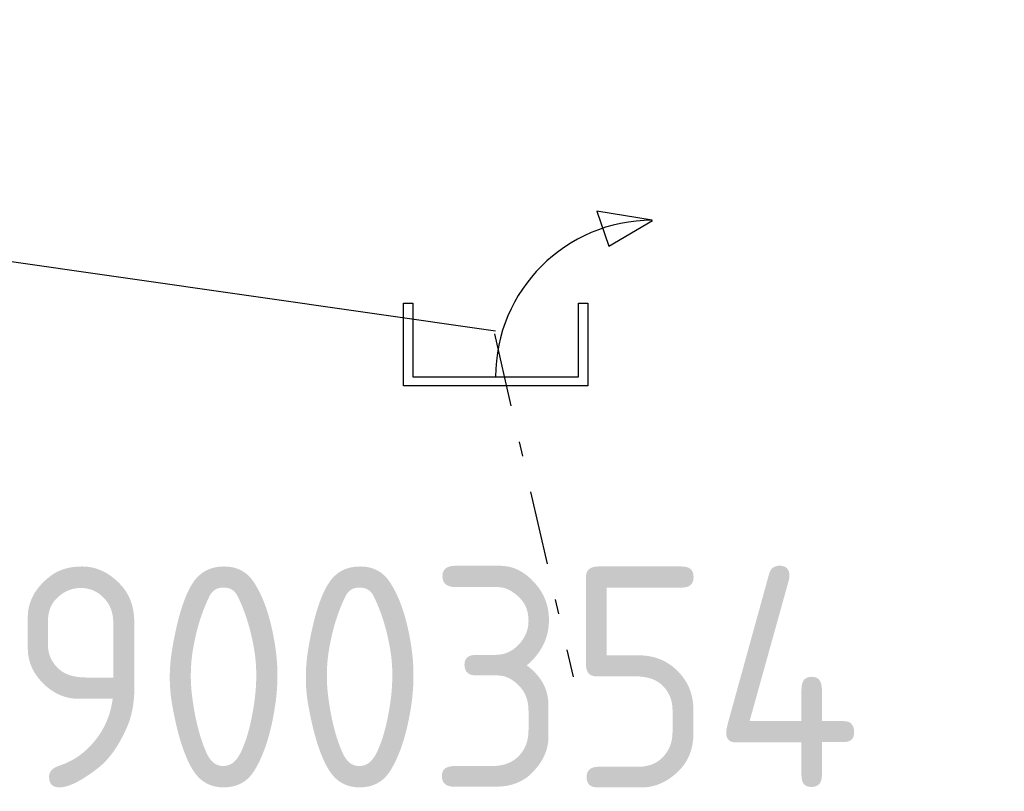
# Model space of a CAD drawing. Extents: x 188323 to 208361, y 565368 to 574910.
# Tile 132 of 256: x 203422.02 to 203428.7, y 567547.46 to 567552.7. Entities that reach past the tile are written whole.
import ezdxf

# ---------------------------------------------------------------- set-up
doc = ezdxf.new("R2010")
doc.units = 0
doc.linetypes.add('DASHDOT', pattern=[1, 0.5, -0.25, 0, -0.25])
doc.layers.get('0').update_dxf_attribs({"linetype": 'CONTINUOUS'})
for name, color, linetype in [('RIO-KNP', 7, 'CONTINUOUS'), ('RIO-KNR', 7, 'CONTINUOUS'), ('RIO-LAG', 7, 'CONTINUOUS'), ('RIO-VRB', 6, 'DASHDOT')]:
    doc.layers.add(name, color=color, linetype=linetype)
doc.styles.add('RIO-TXT', font='isocp.shx')

# ---------------------------------------------------------------- blocks, each defined once
blk = doc.blocks.new('K_UTB')
blk.add_lwpolyline([(0.85, 0.6), (0.55, 0.65), (0.614828, 0.459583), (0.850842, 0.598937)])
blk.add_lwpolyline([(0.5, 0.15), (0.5, -0.3), (-0.5, -0.3), (-0.5, 0.15), (-0.45, 0.15), (-0.45, -0.25), (0, -0.25), (0.45, -0.25), (0.45, 0.15)], close=True)
blk.add_arc((0.85, -0.25), 0.85, 90, 180)
at = {"style": 'RIO-TXT', "flags": 1}
blk.add_attdef('KNOOPNAAM', (2, 2), '', height=1, dxfattribs=at)

msp = doc.modelspace()

# ---------------------------------------------------------------- linework, layer by layer
at = {"layer": 'RIO-LAG'}
msp.add_line((203410.496, 567552.704), (203425.248, 567550.592), dxfattribs=at)
at = {"layer": 'RIO-VRB'}
msp.add_line((203425.24, 567550.57), (203425.7735, 567548.2416), dxfattribs=at)

# ---------------------------------------------------------------- block references
at = {"layer": 'RIO-KNP', "xscale": 1.25, "yscale": 1.25, "zscale": 1.25}
msp.add_blockref('K_UTB', (203425.248, 567550.592), dxfattribs=at)

# ---------------------------------------------------------------- texts
at = {"layer": 'RIO-KNR', "style": 'RIO-TXT'}
msp.add_text('900354', height=1.5, dxfattribs=at).set_placement((203421.9485, 567547.4916))

doc.saveas('drawing.dxf')
